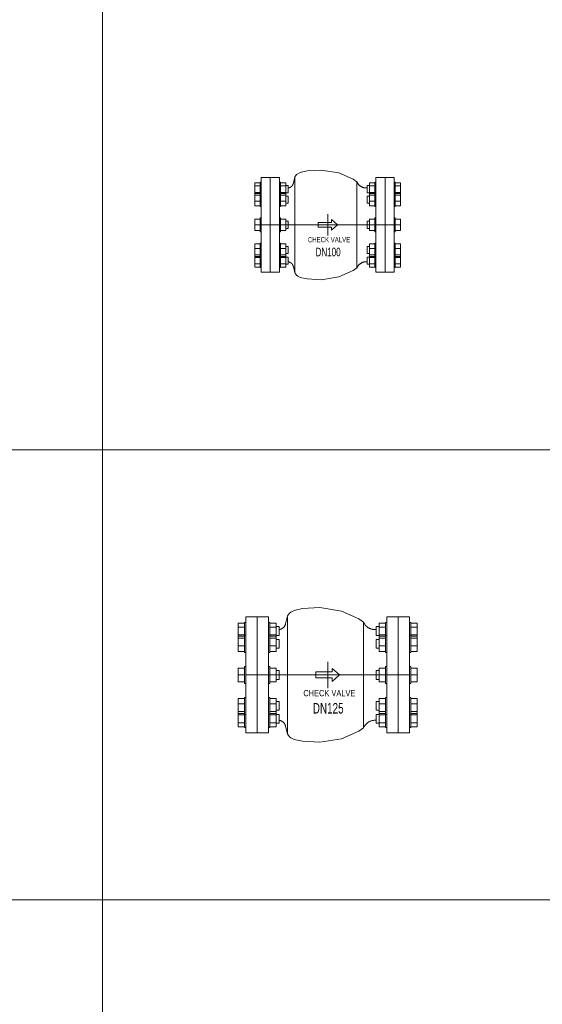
# Model space of a CAD drawing. Header units: millimetres. Extents: x 2339 to 23224, y 1509 to 18979.
# Tile 35 of 124: x 8009 to 9170, y 5977 to 8165. Entities that reach past the tile are written whole.
import ezdxf

# ---------------------------------------------------------------- set-up
doc = ezdxf.new("R2010")
doc.units = ezdxf.units.MM
doc.set_wipeout_variables(frame=1)
doc.layers.get('0').update_dxf_attribs({"lineweight": 0})
doc.styles.add('DISOCP', font='disocp.shx', dxfattribs={"width": 0.6})

# ---------------------------------------------------------------- blocks, each defined once
blk = doc.blocks.new('*U180')
blk.add_wipeout([(-94.2, -92.5), (-130.2, -92.5), (-130.2, -83.7), (-132.3, -83.7), (-132.3, -82.6), (-142.6, -82.6), (-142.6, 82.6), (-132.3, 82.6), (-132.3, 83.7), (-130.2, 83.7), (-130.2, 92.5), (-94.2, 92.5), (-94.2, 83.7), (-92.2, 83.7), (-92.2, 82.6), (-81.9, 82.6), (-81.9, 77), (-77.4, 77), (-77.5, 72.3), (-72.4, 74.1), (-68.1, 78.7), (-64.9, 90.9), (-63.3, 95.3), (-53.6, 102.8), (-40.3, 105.8), (-12.4, 107.3), (22.1, 101.9), (57.2, 84), (62.5, 77), (66.4, 74.4), (72.5, 72.4), (77.4, 72.4), (77.4, 76.8), (81.9, 77), (81.9, 82.6), (92.2, 82.6), (92.2, 83.7), (94.2, 83.7), (94.2, 92.5), (130.2, 92.5), (130.2, 83.7), (132.3, 83.7), (132.3, 82.6), (142.6, 82.6), (142.6, 37.3), (132.3, 37.3), (132.3, 35.8), (130.2, 35.8), (130.2, 13.7), (132.3, 13.7), (132.3, 10.9), (142.6, 10.9), (142.6, -10.9), (132.3, -10.9), (132.3, -13.3), (130.2, -13.7), (130.2, -35.8), (132.3, -35.8), (132.3, -37.3), (142.6, -37.3), (142.6, -82.6), (132.3, -82.6), (132.3, -83.7), (130.2, -83.7), (130.2, -92.5), (94.2, -92.5), (94.2, -83.7), (92.2, -83.7), (92.2, -82.6), (81.9, -82.6), (81.9, -77), (77.4, -76.8), (76.4, -72.2), (73.4, -72.3), (68.7, -73.4), (65.5, -74.9), (63.5, -76.2), (61.6, -77.7), (59.8, -79.8), (57.1, -84.2), (49.6, -89.6), (22.1, -101.9), (-12.4, -107.3), (-40.3, -105.8), (-53.6, -102.8), (-63.3, -95.3), (-64.2, -92.7), (-66, -86.2), (-67.3, -80.8), (-71, -75.1), (-77.4, -72.3), (-77.4, -76.8), (-81.9, -77), (-81.9, -82.6), (-92.2, -82.6), (-92.2, -83.7), (-94.2, -83.7)])
for p, q in [((-142.6, 82.6), (-142.6, 76.3)), ((-132.3, 82.6), (-142.6, 82.6)), ((-132.3, 83.7), (-130.2, 83.7)), ((-132.3, 83.7), (-132.3, 70)), ((-112.2, 92.5), (-130.2, 92.5)), ((-130.2, 0), (-130.2, 92.5)), ((-130.2, 92.5), (-112.2, 92.5)), ((-130.2, 92.5), (-130.2, 0)), ((-112.2, 92.5), (-112.2, 0)), ((-94.2, 92.5), (-112.2, 92.5)), ((-112.2, 0), (-112.2, 92.5)), ((-112.2, 0), (-112.2, 92.5)), ((-112.2, 92.5), (-94.2, 92.5)), ((-112.2, 92.5), (-112.2, 0)), ((-94.2, 92.5), (-94.2, 0)), ((-94.2, 0), (-94.2, 92.5)), ((-92.2, 83.7), (-94.2, 83.7)), ((-92.2, 83.7), (-92.2, 70)), ((-92.2, 82.6), (-81.9, 82.6)), ((-81.9, 82.6), (-81.9, 76.3)), ((-64.2, 94.1), (-67.1, 81.5)), ((-64.2, 0), (-64.2, 92.7)), ((57, 0), (57, 83.1)), ((81.9, 82.6), (81.9, 76.3)), ((92.2, 82.6), (81.9, 82.6)), ((92.2, 83.7), (94.2, 83.7)), ((92.2, 83.7), (92.2, 70)), ((112.2, 92.5), (94.2, 92.5)), ((94.2, 0), (94.2, 92.5)), ((130.2, 92.5), (112.2, 92.5)), ((112.2, 0), (112.2, 92.5)), ((112.2, 92.5), (112.2, 0)), ((130.2, 92.5), (130.2, 0)), ((132.3, 83.7), (130.2, 83.7)), ((132.3, 83.7), (132.3, 70)), ((132.3, 82.6), (142.6, 82.6)), ((142.6, 82.6), (142.6, 76.3)), ((-142.6, 76.3), (-142.6, 63.7)), ((-132.3, 76.3), (-142.6, 76.3)), ((-142.6, 63.7), (-142.6, 61.7)), ((-132.3, 63.7), (-142.6, 63.7)), ((-142.6, 61.7), (-142.6, 58.4)), ((-132.3, 61.7), (-142.6, 61.7)), ((-142.6, 58.4), (-142.6, 46.2)), ((-132.3, 58.4), (-142.6, 58.4)), ((-132.3, 70), (-132.3, 63.1)), ((-132.3, 63.2), (-130.2, 63.2)), ((-132.3, 63.2), (-132.3, 39.8)), ((-92.2, 63.2), (-94.2, 63.2)), ((-92.2, 76.3), (-81.9, 76.3)), ((-92.2, 70), (-92.2, 63.1)), ((-92.2, 63.7), (-81.9, 63.7)), ((-92.2, 63.2), (-92.2, 39.8)), ((-92.2, 61.7), (-81.9, 61.7)), ((-92.2, 58.4), (-81.9, 58.4)), ((-81.9, 77), (-77.4, 77)), ((-81.9, 77), (-77.4, 77)), ((-81.9, 76.3), (-81.9, 63.7)), ((-81.9, 63.7), (-81.9, 61.7)), ((-77.4, 63), (-81.9, 63)), ((-81.9, 61.7), (-81.9, 58.4)), ((-81.9, 58.4), (-81.9, 46.2)), ((-77.4, 63), (-77.4, 77)), ((-77.4, 70.9), (-77.4, 76.8)), ((77.4, 72.2), (75.4, 72.2)), ((81.9, 77), (77.4, 77)), ((81.9, 77), (77.4, 77)), ((77.4, 63), (77.4, 77)), ((77.4, 70.9), (77.4, 76.8)), ((77.4, 63), (81.9, 63)), ((81.9, 76.3), (81.9, 63.7)), ((92.2, 76.3), (81.9, 76.3)), ((81.9, 63.7), (81.9, 61.7)), ((92.2, 63.7), (81.9, 63.7)), ((81.9, 61.7), (81.9, 58.4)), ((92.2, 61.7), (81.9, 61.7)), ((81.9, 58.4), (81.9, 46.2)), ((92.2, 58.4), (81.9, 58.4)), ((92.2, 70), (92.2, 63.1)), ((92.2, 63.2), (94.2, 63.2)), ((92.2, 63.2), (92.2, 39.8)), ((132.3, 63.2), (130.2, 63.2)), ((132.3, 76.3), (142.6, 76.3)), ((132.3, 70), (132.3, 63.1)), ((132.3, 63.7), (142.6, 63.7)), ((132.3, 63.2), (132.3, 39.8)), ((132.3, 61.7), (142.6, 61.7)), ((132.3, 58.4), (142.6, 58.4)), ((142.6, 76.3), (142.6, 63.7)), ((142.6, 63.7), (142.6, 61.7)), ((142.6, 61.7), (142.6, 58.4)), ((142.6, 58.4), (142.6, 46.2)), ((-142.6, 46.2), (-142.6, 37.3)), ((-132.3, 46.2), (-142.6, 46.2)), ((-132.3, 39.8), (-132.3, 35.8)), ((-92.2, 46.2), (-81.9, 46.2)), ((-92.2, 39.8), (-92.2, 35.8)), ((-81.9, 56.5), (-77.4, 56.5)), ((-81.9, 56.5), (-77.4, 56.5)), ((-81.9, 46.2), (-81.9, 37.3)), ((-77.4, 42.5), (-81.9, 42.5)), ((-77.4, 42.5), (-77.4, 56.5)), ((-77.4, 45.2), (-77.4, 56.3)), ((81.9, 56.5), (77.4, 56.5)), ((81.9, 56.5), (77.4, 56.5)), ((77.4, 42.5), (77.4, 56.5)), ((77.4, 45.2), (77.4, 56.3)), ((77.4, 42.5), (81.9, 42.5)), ((81.9, 46.2), (81.9, 37.3)), ((92.2, 46.2), (81.9, 46.2)), ((92.2, 39.8), (92.2, 35.8)), ((132.3, 46.2), (142.6, 46.2)), ((132.3, 39.8), (132.3, 35.8)), ((142.6, 46.2), (142.6, 37.3)), ((-132.3, 37.3), (-142.6, 37.3)), ((-130.2, 35.8), (-132.3, 35.8)), ((-94.2, 35.8), (-92.2, 35.8)), ((-92.2, 37.3), (-81.9, 37.3)), ((0, 21.1), (0, -21.1)), ((92.2, 37.3), (81.9, 37.3)), ((94.2, 35.8), (92.2, 35.8)), ((130.2, 35.8), (132.3, 35.8)), ((132.3, 37.3), (142.6, 37.3)), ((-142.6, 10.9), (-142.6, 0)), ((-132.3, 10.9), (-142.6, 10.9)), ((-132.3, 13.7), (-130.2, 13.7)), ((-132.3, 13.4), (-132.3, 13.7)), ((-132.3, 13.7), (-132.3, 13.4)), ((-132.3, 13.3), (-132.3, -13.7)), ((-130.2, -92.5), (-130.2, 0)), ((130.2, 0), (-130.2, 0)), ((-130.2, 0), (-130.2, -92.5)), ((-112.2, 0), (-112.2, -92.5)), ((-112.2, -92.5), (-112.2, 0)), ((-112.2, -92.5), (-112.2, 0)), ((-112.2, 0), (-112.2, -92.5)), ((-92.2, 13.7), (-94.2, 13.7)), ((-94.2, 0), (-94.2, -92.5)), ((-94.2, -92.5), (-94.2, 0)), ((-92.2, 13.4), (-92.2, 13.7)), ((-92.2, 13.7), (-92.2, 13.4)), ((-92.2, 13.3), (-92.2, -13.7)), ((-92.2, 10.9), (-81.9, 10.9)), ((-81.9, 10.9), (-81.9, 0)), ((-81.9, 7), (-77.4, 7)), ((-77.4, -7), (-77.4, 7)), ((81.9, 7), (77.4, 7)), ((77.4, -7), (77.4, 7)), ((81.9, 10.9), (81.9, 0)), ((92.2, 10.9), (81.9, 10.9)), ((92.2, 13.7), (94.2, 13.7)), ((92.2, 13.4), (92.2, 13.7)), ((92.2, 13.7), (92.2, 13.4)), ((92.2, 13.3), (92.2, -13.7)), ((94.2, -92.5), (94.2, 0)), ((112.2, -92.5), (112.2, 0)), ((112.2, 0), (112.2, -92.5)), ((132.3, 13.7), (130.2, 13.7)), ((130.2, 0), (130.2, -92.5)), ((132.3, 13.4), (132.3, 13.7)), ((132.3, 13.7), (132.3, 13.4)), ((132.3, 13.3), (132.3, -13.7)), ((132.3, 10.9), (142.6, 10.9)), ((142.6, 10.9), (142.6, 0)), ((-142.6, 0), (-142.6, -10.9)), ((-132.3, 0), (-142.6, 0)), ((-132.3, -10.9), (-142.6, -10.9)), ((-132.3, -13.7), (-132.3, -13.3)), ((-130.2, -13.7), (-132.3, -13.7)), ((-94.2, -13.7), (-92.2, -13.7)), ((-92.2, 0), (-81.9, 0)), ((-92.2, -10.9), (-81.9, -10.9)), ((-92.2, -13.7), (-92.2, -13.3)), ((-81.9, 0), (-81.9, -10.9)), ((-77.4, -7), (-81.9, -7)), ((-64.2, -92.7), (-64.2, 0)), ((57, -83.1), (57, 0)), ((77.4, -7), (81.9, -7)), ((81.9, 0), (81.9, -10.9)), ((92.2, 0), (81.9, 0)), ((92.2, -10.9), (81.9, -10.9)), ((92.2, -13.7), (92.2, -13.3)), ((94.2, -13.7), (92.2, -13.7)), ((130.2, -13.7), (132.3, -13.7)), ((132.3, 0), (142.6, 0)), ((132.3, -10.9), (142.6, -10.9)), ((132.3, -13.7), (132.3, -13.3)), ((142.6, 0), (142.6, -10.9)), ((-142.6, -37.3), (-142.6, -46.2)), ((-142.6, -37.3), (-132.3, -37.3)), ((-132.3, -35.8), (-130.2, -35.8)), ((-132.3, -35.8), (-132.3, -39.8)), ((-92.2, -35.8), (-94.2, -35.8)), ((-92.2, -35.8), (-92.2, -39.8)), ((-81.9, -37.3), (-92.2, -37.3)), ((-81.9, -37.3), (-81.9, -46.2)), ((81.9, -37.3), (81.9, -46.2)), ((81.9, -37.3), (92.2, -37.3)), ((92.2, -35.8), (94.2, -35.8)), ((92.2, -35.8), (92.2, -39.8)), ((132.3, -35.8), (130.2, -35.8)), ((132.3, -35.8), (132.3, -39.8)), ((142.6, -37.3), (132.3, -37.3)), ((142.6, -37.3), (142.6, -46.2)), ((-142.6, -46.2), (-142.6, -58.4)), ((-132.3, -46.2), (-142.6, -46.2)), ((-132.3, -39.8), (-132.3, -62.8)), ((-92.2, -39.8), (-92.2, -63.2)), ((-92.2, -46.2), (-81.9, -46.2)), ((-81.9, -42.2), (-77.4, -42.2)), ((-81.9, -46.2), (-81.9, -58.4)), ((-77.4, -56.3), (-81.9, -56.3)), ((-77.4, -56.3), (-77.4, -42.2)), ((-77.4, -56.3), (-77.4, -45.2)), ((81.9, -42.2), (77.4, -42.2)), ((77.4, -56.3), (77.4, -42.2)), ((77.4, -56.3), (77.4, -45.2)), ((77.4, -56.3), (81.9, -56.3)), ((81.9, -46.2), (81.9, -58.4)), ((92.2, -46.2), (81.9, -46.2)), ((92.2, -39.8), (92.2, -63.2)), ((132.3, -39.8), (132.3, -63.2)), ((132.3, -46.2), (142.6, -46.2)), ((142.6, -46.2), (142.6, -58.4)), ((-142.6, -58.4), (-142.6, -61.7)), ((-132.3, -58.4), (-142.6, -58.4)), ((-132.3, -61.7), (-142.6, -61.7)), ((-142.6, -61.7), (-142.6, -63.7)), ((-142.6, -63.7), (-142.6, -76.3)), ((-142.6, -63.7), (-132.3, -63.7)), ((-142.6, -76.3), (-142.6, -82.6)), ((-132.3, -76.3), (-142.6, -76.3)), ((-132.3, -63.1), (-132.3, -70)), ((-130.2, -63.2), (-132.3, -63.2)), ((-132.3, -70), (-132.3, -83.7)), ((-94.2, -63.2), (-92.2, -63.2)), ((-92.2, -58.4), (-81.9, -58.4)), ((-92.2, -61.7), (-81.9, -61.7)), ((-92.2, -63.1), (-92.2, -70)), ((-81.9, -63.7), (-92.2, -63.7)), ((-92.2, -70), (-92.2, -83.7)), ((-92.2, -76.3), (-81.9, -76.3)), ((-81.9, -58.4), (-81.9, -61.7)), ((-81.9, -61.7), (-81.9, -63.7)), ((-81.9, -63), (-77.4, -63)), ((-81.9, -63.7), (-81.9, -76.3)), ((-81.9, -76.3), (-81.9, -82.6)), ((-77.4, -77), (-81.9, -77)), ((-77.4, -77), (-81.9, -77)), ((-77.4, -77), (-77.4, -63)), ((-77.4, -76.8), (-77.4, -70.9)), ((75.4, -72.2), (77.4, -72.2)), ((81.9, -63), (77.4, -63)), ((77.4, -77), (77.4, -63)), ((77.4, -76.8), (77.4, -70.9)), ((77.4, -77), (81.9, -77)), ((77.4, -77), (81.9, -77)), ((81.9, -58.4), (81.9, -61.7)), ((92.2, -58.4), (81.9, -58.4)), ((92.2, -61.7), (81.9, -61.7)), ((81.9, -61.7), (81.9, -63.7)), ((81.9, -63.7), (81.9, -76.3)), ((81.9, -63.7), (92.2, -63.7)), ((81.9, -76.3), (81.9, -82.6)), ((92.2, -76.3), (81.9, -76.3)), ((92.2, -63.1), (92.2, -70)), ((94.2, -63.2), (92.2, -63.2)), ((92.2, -70), (92.2, -83.7)), ((130.2, -63.2), (132.3, -63.2)), ((132.3, -58.4), (142.6, -58.4)), ((132.3, -61.7), (142.6, -61.7)), ((132.3, -63.1), (132.3, -70)), ((142.6, -63.7), (132.3, -63.7)), ((132.3, -70), (132.3, -83.7)), ((132.3, -76.3), (142.6, -76.3)), ((142.6, -58.4), (142.6, -61.7)), ((142.6, -61.7), (142.6, -63.7)), ((142.6, -63.7), (142.6, -76.3)), ((142.6, -76.3), (142.6, -82.6)), ((-132.3, -82.6), (-142.6, -82.6)), ((-130.2, -83.7), (-132.3, -83.7)), ((-130.2, -92.5), (-112.2, -92.5)), ((-112.2, -92.5), (-130.2, -92.5)), ((-112.2, -92.5), (-94.2, -92.5)), ((-94.2, -92.5), (-112.2, -92.5)), ((-94.2, -83.7), (-92.2, -83.7)), ((-92.2, -82.6), (-81.9, -82.6)), ((-67.1, -81.5), (-64.2, -94.1)), ((92.2, -82.6), (81.9, -82.6)), ((94.2, -83.7), (92.2, -83.7)), ((94.2, -92.5), (112.2, -92.5)), ((112.2, -92.5), (130.2, -92.5)), ((130.2, -83.7), (132.3, -83.7)), ((132.3, -82.6), (142.6, -82.6))]:
    blk.add_line(p, q)
at = {"flags": 128}
for points in [[(-64.2, 94.1), (-62.5, 96.5), (-60.7, 98.5), (-58.6, 100.2), (-53.6, 102.8), (-40.3, 105.8), (-12.4, 107.3), (22.1, 101.9), (49.6, 89.6), (57, 84.3)], [(-77.7, 72.3), (-77.3, 72.3), (-76.8, 72.4), (-76.3, 72.5), (-75.9, 72.6), (-75.4, 72.7), (-74.9, 72.8), (-74.5, 73), (-74, 73.2), (-73.6, 73.4), (-73.2, 73.6), (-72.8, 73.8), (-72.4, 74.1), (-72, 74.3), (-71.6, 74.6), (-71.2, 74.9), (-70.8, 75.2), (-70.5, 75.5), (-70.1, 75.8), (-69.8, 76.2), (-69.5, 76.6), (-69.2, 76.9), (-68.9, 77.3), (-68.7, 77.7), (-68.4, 78.1), (-68.2, 78.5), (-68, 79), (-67.8, 79.4), (-67.6, 79.8), (-67.4, 80.3), (-67.3, 80.7), (-67.1, 81.2), (-67.1, 81.5)], [(57, 84.3), (57.4, 83.6), (57.7, 82.9), (58.1, 82.2), (58.5, 81.5), (59, 80.8), (59.4, 80.2), (59.9, 79.6), (60.5, 79), (61, 78.4), (61.6, 77.8), (62.1, 77.3), (62.8, 76.7), (63.4, 76.3), (64, 75.8), (64.7, 75.3), (65.4, 74.9), (66.1, 74.5), (66.8, 74.2), (67.5, 73.9), (68.3, 73.6), (69, 73.3), (69.8, 73), (70.6, 72.8), (71.3, 72.7), (72.1, 72.5), (72.9, 72.4), (73.7, 72.3), (74.5, 72.3), (75.3, 72.2), (75.4, 72.2)], [(-67.1, -81.5), (-67.2, -81), (-67.3, -80.5), (-67.5, -80.1), (-67.7, -79.6), (-67.8, -79.2), (-68.1, -78.8), (-68.3, -78.4), (-68.5, -77.9), (-68.8, -77.5), (-69, -77.2), (-69.3, -76.8), (-69.6, -76.4), (-69.9, -76.1), (-70.3, -75.7), (-70.6, -75.4), (-71, -75.1), (-71.3, -74.8), (-71.7, -74.5), (-72.1, -74.2), (-72.5, -74), (-72.9, -73.7), (-73.4, -73.5), (-73.8, -73.3), (-74.2, -73.1), (-74.7, -72.9), (-75.1, -72.8), (-75.6, -72.6), (-76, -72.5), (-76.5, -72.4), (-77, -72.4), (-77.4, -72.3)], [(75.4, -72.2), (74.6, -72.2), (73.8, -72.3), (73, -72.4), (72.2, -72.5), (71.4, -72.6), (70.7, -72.8), (69.9, -73), (69.1, -73.2), (68.4, -73.5), (67.6, -73.8), (66.9, -74.1), (66.2, -74.5), (65.5, -74.9), (64.8, -75.3), (64.1, -75.7), (63.5, -76.2), (62.8, -76.7), (62.2, -77.2), (61.6, -77.7), (61.1, -78.3), (60.5, -78.9), (60, -79.5), (59.5, -80.1), (59, -80.8), (58.6, -81.4), (58.2, -82.1), (57.8, -82.8), (57.4, -83.5), (57.1, -84.2), (57, -84.3)], [(-64.2, -94.1), (-62.5, -96.5), (-60.7, -98.5), (-58.6, -100.2), (-53.6, -102.8), (-40.3, -105.8), (-12.4, -107.3), (22.1, -101.9), (49.6, -89.6), (57, -84.3)]]:
    blk.add_lwpolyline(points, dxfattribs=at)
blk.add_lwpolyline([(-18.6, -4.7), (-18.6, 4.7), (7.4, 4.7), (7.4, 10.4), (19, 0), (7.4, -10.4), (7.4, -4.7), (-18.6, -4.7)])
at = {"style": 'DISOCP', "width": 0.7}
for s, height, p in [('CHECK VALVE', 10.106, (-38.7, -34)), ('DN100', 16.84, (-23.7, -61.5))]:
    blk.add_text(s, height=height, dxfattribs=at).set_placement(p)
blk = doc.blocks.new('*U181')
blk.add_wipeout([(-94.2, -92.5), (-130.2, -92.5), (-130.2, -83.7), (-132.3, -83.7), (-132.3, -82.6), (-142.6, -82.6), (-142.6, 82.6), (-132.3, 82.6), (-132.3, 83.7), (-130.2, 83.7), (-130.2, 92.5), (-94.2, 92.5), (-94.2, 83.7), (-92.2, 83.7), (-92.2, 82.6), (-81.9, 82.6), (-81.9, 77), (-77.4, 77), (-77.5, 72.3), (-72.4, 74.1), (-68.1, 78.7), (-64.9, 90.9), (-63.3, 95.3), (-53.6, 102.8), (-40.3, 105.8), (-12.4, 107.3), (22.1, 101.9), (57.2, 84), (62.5, 77), (66.4, 74.4), (72.5, 72.4), (77.4, 72.4), (77.4, 76.8), (81.9, 77), (81.9, 82.6), (92.2, 82.6), (92.2, 83.7), (94.2, 83.7), (94.2, 92.5), (130.2, 92.5), (130.2, 83.7), (132.3, 83.7), (132.3, 82.6), (142.6, 82.6), (142.6, 37.3), (132.3, 37.3), (132.3, 35.8), (130.2, 35.8), (130.2, 13.7), (132.3, 13.7), (132.3, 10.9), (142.6, 10.9), (142.6, -10.9), (132.3, -10.9), (132.3, -13.3), (130.2, -13.7), (130.2, -35.8), (132.3, -35.8), (132.3, -37.3), (142.6, -37.3), (142.6, -82.6), (132.3, -82.6), (132.3, -83.7), (130.2, -83.7), (130.2, -92.5), (94.2, -92.5), (94.2, -83.7), (92.2, -83.7), (92.2, -82.6), (81.9, -82.6), (81.9, -77), (77.4, -76.8), (76.4, -72.2), (73.4, -72.3), (68.7, -73.4), (65.5, -74.9), (63.5, -76.2), (61.6, -77.7), (59.8, -79.8), (57.1, -84.2), (49.6, -89.6), (22.1, -101.9), (-12.4, -107.3), (-40.3, -105.8), (-53.6, -102.8), (-63.3, -95.3), (-64.2, -92.7), (-66, -86.2), (-67.3, -80.8), (-71, -75.1), (-77.4, -72.3), (-77.4, -76.8), (-81.9, -77), (-81.9, -82.6), (-92.2, -82.6), (-92.2, -83.7), (-94.2, -83.7)])
for p, q in [((-142.6, 82.6), (-142.6, 76.3)), ((-132.3, 82.6), (-142.6, 82.6)), ((-132.3, 83.7), (-130.2, 83.7)), ((-132.3, 83.7), (-132.3, 70)), ((-112.2, 92.5), (-130.2, 92.5)), ((-130.2, 0), (-130.2, 92.5)), ((-130.2, 92.5), (-112.2, 92.5)), ((-130.2, 92.5), (-130.2, 0)), ((-112.2, 92.5), (-112.2, 0)), ((-94.2, 92.5), (-112.2, 92.5)), ((-112.2, 0), (-112.2, 92.5)), ((-112.2, 0), (-112.2, 92.5)), ((-112.2, 92.5), (-94.2, 92.5)), ((-112.2, 92.5), (-112.2, 0)), ((-94.2, 92.5), (-94.2, 0)), ((-94.2, 0), (-94.2, 92.5)), ((-92.2, 83.7), (-94.2, 83.7)), ((-92.2, 83.7), (-92.2, 70)), ((-92.2, 82.6), (-81.9, 82.6)), ((-81.9, 82.6), (-81.9, 76.3)), ((-64.2, 94.1), (-67.1, 81.5)), ((-64.2, 0), (-64.2, 92.7)), ((57, 0), (57, 83.1)), ((81.9, 82.6), (81.9, 76.3)), ((92.2, 82.6), (81.9, 82.6)), ((92.2, 83.7), (94.2, 83.7)), ((92.2, 83.7), (92.2, 70)), ((112.2, 92.5), (94.2, 92.5)), ((94.2, 0), (94.2, 92.5)), ((130.2, 92.5), (112.2, 92.5)), ((112.2, 0), (112.2, 92.5)), ((112.2, 92.5), (112.2, 0)), ((130.2, 92.5), (130.2, 0)), ((132.3, 83.7), (130.2, 83.7)), ((132.3, 83.7), (132.3, 70)), ((132.3, 82.6), (142.6, 82.6)), ((142.6, 82.6), (142.6, 76.3)), ((-142.6, 76.3), (-142.6, 63.7)), ((-132.3, 76.3), (-142.6, 76.3)), ((-142.6, 63.7), (-142.6, 61.7)), ((-132.3, 63.7), (-142.6, 63.7)), ((-132.3, 70), (-132.3, 63.1)), ((-132.3, 63.2), (-130.2, 63.2)), ((-132.3, 63.2), (-132.3, 39.8)), ((-92.2, 63.2), (-94.2, 63.2)), ((-92.2, 76.3), (-81.9, 76.3)), ((-92.2, 70), (-92.2, 63.1)), ((-92.2, 63.7), (-81.9, 63.7)), ((-92.2, 63.2), (-92.2, 39.8)), ((-81.9, 77), (-77.4, 77)), ((-81.9, 77), (-77.4, 77)), ((-81.9, 76.3), (-81.9, 63.7)), ((-81.9, 63.7), (-81.9, 61.7)), ((-77.4, 63), (-81.9, 63)), ((-77.4, 63), (-77.4, 77)), ((-77.4, 70.9), (-77.4, 76.8)), ((77.4, 72.2), (75.4, 72.2)), ((81.9, 77), (77.4, 77)), ((81.9, 77), (77.4, 77)), ((77.4, 63), (77.4, 77)), ((77.4, 70.9), (77.4, 76.8)), ((77.4, 63), (81.9, 63)), ((81.9, 76.3), (81.9, 63.7)), ((92.2, 76.3), (81.9, 76.3)), ((81.9, 63.7), (81.9, 61.7)), ((92.2, 63.7), (81.9, 63.7)), ((92.2, 70), (92.2, 63.1)), ((92.2, 63.2), (94.2, 63.2)), ((92.2, 63.2), (92.2, 39.8)), ((132.3, 63.2), (130.2, 63.2)), ((132.3, 76.3), (142.6, 76.3)), ((132.3, 70), (132.3, 63.1)), ((132.3, 63.7), (142.6, 63.7)), ((132.3, 63.2), (132.3, 39.8)), ((142.6, 76.3), (142.6, 63.7)), ((142.6, 63.7), (142.6, 61.7)), ((-142.6, 61.7), (-142.6, 58.4)), ((-132.3, 61.7), (-142.6, 61.7)), ((-142.6, 58.4), (-142.6, 46.2)), ((-132.3, 58.4), (-142.6, 58.4)), ((-92.2, 61.7), (-81.9, 61.7)), ((-92.2, 58.4), (-81.9, 58.4)), ((-81.9, 61.7), (-81.9, 58.4)), ((-81.9, 58.4), (-81.9, 46.2)), ((-81.9, 56.5), (-77.4, 56.5)), ((-81.9, 56.5), (-77.4, 56.5)), ((-77.4, 42.5), (-77.4, 56.5)), ((-77.4, 45.2), (-77.4, 56.3)), ((81.9, 56.5), (77.4, 56.5)), ((81.9, 56.5), (77.4, 56.5)), ((77.4, 42.5), (77.4, 56.5)), ((77.4, 45.2), (77.4, 56.3)), ((81.9, 61.7), (81.9, 58.4)), ((92.2, 61.7), (81.9, 61.7)), ((81.9, 58.4), (81.9, 46.2)), ((92.2, 58.4), (81.9, 58.4)), ((132.3, 61.7), (142.6, 61.7)), ((132.3, 58.4), (142.6, 58.4)), ((142.6, 61.7), (142.6, 58.4)), ((142.6, 58.4), (142.6, 46.2)), ((-142.6, 46.2), (-142.6, 37.3)), ((-132.3, 46.2), (-142.6, 46.2)), ((-132.3, 37.3), (-142.6, 37.3)), ((-132.3, 39.8), (-132.3, 35.8)), ((-130.2, 35.8), (-132.3, 35.8)), ((-94.2, 35.8), (-92.2, 35.8)), ((-92.2, 46.2), (-81.9, 46.2)), ((-92.2, 39.8), (-92.2, 35.8)), ((-92.2, 37.3), (-81.9, 37.3)), ((-81.9, 46.2), (-81.9, 37.3)), ((-77.4, 42.5), (-81.9, 42.5)), ((77.4, 42.5), (81.9, 42.5)), ((81.9, 46.2), (81.9, 37.3)), ((92.2, 46.2), (81.9, 46.2)), ((92.2, 37.3), (81.9, 37.3)), ((92.2, 39.8), (92.2, 35.8)), ((94.2, 35.8), (92.2, 35.8)), ((130.2, 35.8), (132.3, 35.8)), ((132.3, 46.2), (142.6, 46.2)), ((132.3, 39.8), (132.3, 35.8)), ((132.3, 37.3), (142.6, 37.3)), ((142.6, 46.2), (142.6, 37.3)), ((0, 21.1), (0, -21.1)), ((-142.6, 10.9), (-142.6, 0)), ((-132.3, 10.9), (-142.6, 10.9)), ((-132.3, 13.7), (-130.2, 13.7)), ((-132.3, 13.4), (-132.3, 13.7)), ((-132.3, 13.7), (-132.3, 13.4)), ((-132.3, 13.3), (-132.3, -13.7)), ((-130.2, -92.5), (-130.2, 0)), ((130.2, 0), (-130.2, 0)), ((-130.2, 0), (-130.2, -92.5)), ((-112.2, 0), (-112.2, -92.5)), ((-112.2, -92.5), (-112.2, 0)), ((-112.2, -92.5), (-112.2, 0)), ((-112.2, 0), (-112.2, -92.5)), ((-92.2, 13.7), (-94.2, 13.7)), ((-94.2, 0), (-94.2, -92.5)), ((-94.2, -92.5), (-94.2, 0)), ((-92.2, 13.4), (-92.2, 13.7)), ((-92.2, 13.7), (-92.2, 13.4)), ((-92.2, 13.3), (-92.2, -13.7)), ((-92.2, 10.9), (-81.9, 10.9)), ((-81.9, 10.9), (-81.9, 0)), ((-81.9, 7), (-77.4, 7)), ((-77.4, -7), (-77.4, 7)), ((81.9, 7), (77.4, 7)), ((77.4, -7), (77.4, 7)), ((81.9, 10.9), (81.9, 0)), ((92.2, 10.9), (81.9, 10.9)), ((92.2, 13.7), (94.2, 13.7)), ((92.2, 13.4), (92.2, 13.7)), ((92.2, 13.7), (92.2, 13.4)), ((92.2, 13.3), (92.2, -13.7)), ((94.2, -92.5), (94.2, 0)), ((112.2, -92.5), (112.2, 0)), ((112.2, 0), (112.2, -92.5)), ((132.3, 13.7), (130.2, 13.7)), ((130.2, 0), (130.2, -92.5)), ((132.3, 13.4), (132.3, 13.7)), ((132.3, 13.7), (132.3, 13.4)), ((132.3, 13.3), (132.3, -13.7)), ((132.3, 10.9), (142.6, 10.9)), ((142.6, 10.9), (142.6, 0)), ((-142.6, 0), (-142.6, -10.9)), ((-132.3, 0), (-142.6, 0)), ((-132.3, -10.9), (-142.6, -10.9)), ((-132.3, -13.7), (-132.3, -13.3)), ((-130.2, -13.7), (-132.3, -13.7)), ((-94.2, -13.7), (-92.2, -13.7)), ((-92.2, 0), (-81.9, 0)), ((-92.2, -10.9), (-81.9, -10.9)), ((-92.2, -13.7), (-92.2, -13.3)), ((-81.9, 0), (-81.9, -10.9)), ((-77.4, -7), (-81.9, -7)), ((-64.2, -92.7), (-64.2, 0)), ((57, -83.1), (57, 0)), ((77.4, -7), (81.9, -7)), ((81.9, 0), (81.9, -10.9)), ((92.2, 0), (81.9, 0)), ((92.2, -10.9), (81.9, -10.9)), ((92.2, -13.7), (92.2, -13.3)), ((94.2, -13.7), (92.2, -13.7)), ((130.2, -13.7), (132.3, -13.7)), ((132.3, 0), (142.6, 0)), ((132.3, -10.9), (142.6, -10.9)), ((132.3, -13.7), (132.3, -13.3)), ((142.6, 0), (142.6, -10.9)), ((-142.6, -37.3), (-142.6, -46.2)), ((-142.6, -37.3), (-132.3, -37.3)), ((-142.6, -46.2), (-142.6, -58.4)), ((-132.3, -46.2), (-142.6, -46.2)), ((-132.3, -35.8), (-130.2, -35.8)), ((-132.3, -35.8), (-132.3, -39.8)), ((-132.3, -39.8), (-132.3, -62.8)), ((-92.2, -35.8), (-94.2, -35.8)), ((-92.2, -35.8), (-92.2, -39.8)), ((-81.9, -37.3), (-92.2, -37.3)), ((-92.2, -39.8), (-92.2, -63.2)), ((-92.2, -46.2), (-81.9, -46.2)), ((-81.9, -37.3), (-81.9, -46.2)), ((-81.9, -42.2), (-77.4, -42.2)), ((-81.9, -46.2), (-81.9, -58.4)), ((-77.4, -56.3), (-77.4, -42.2)), ((-77.4, -56.3), (-77.4, -45.2)), ((81.9, -42.2), (77.4, -42.2)), ((77.4, -56.3), (77.4, -42.2)), ((77.4, -56.3), (77.4, -45.2)), ((81.9, -37.3), (81.9, -46.2)), ((81.9, -37.3), (92.2, -37.3)), ((81.9, -46.2), (81.9, -58.4)), ((92.2, -46.2), (81.9, -46.2)), ((92.2, -35.8), (94.2, -35.8)), ((92.2, -35.8), (92.2, -39.8)), ((92.2, -39.8), (92.2, -63.2)), ((132.3, -35.8), (130.2, -35.8)), ((132.3, -35.8), (132.3, -39.8)), ((142.6, -37.3), (132.3, -37.3)), ((132.3, -39.8), (132.3, -63.2)), ((132.3, -46.2), (142.6, -46.2)), ((142.6, -37.3), (142.6, -46.2)), ((142.6, -46.2), (142.6, -58.4)), ((-142.6, -58.4), (-142.6, -61.7)), ((-132.3, -58.4), (-142.6, -58.4)), ((-132.3, -61.7), (-142.6, -61.7)), ((-142.6, -61.7), (-142.6, -63.7)), ((-92.2, -58.4), (-81.9, -58.4)), ((-92.2, -61.7), (-81.9, -61.7)), ((-77.4, -56.3), (-81.9, -56.3)), ((-81.9, -58.4), (-81.9, -61.7)), ((-81.9, -61.7), (-81.9, -63.7)), ((77.4, -56.3), (81.9, -56.3)), ((81.9, -58.4), (81.9, -61.7)), ((92.2, -58.4), (81.9, -58.4)), ((92.2, -61.7), (81.9, -61.7)), ((81.9, -61.7), (81.9, -63.7)), ((132.3, -58.4), (142.6, -58.4)), ((132.3, -61.7), (142.6, -61.7)), ((142.6, -58.4), (142.6, -61.7)), ((142.6, -61.7), (142.6, -63.7)), ((-142.6, -63.7), (-142.6, -76.3)), ((-142.6, -63.7), (-132.3, -63.7)), ((-142.6, -76.3), (-142.6, -82.6)), ((-132.3, -76.3), (-142.6, -76.3)), ((-132.3, -63.1), (-132.3, -70)), ((-130.2, -63.2), (-132.3, -63.2)), ((-132.3, -70), (-132.3, -83.7)), ((-94.2, -63.2), (-92.2, -63.2)), ((-92.2, -63.1), (-92.2, -70)), ((-81.9, -63.7), (-92.2, -63.7)), ((-92.2, -70), (-92.2, -83.7)), ((-92.2, -76.3), (-81.9, -76.3)), ((-81.9, -63), (-77.4, -63)), ((-81.9, -63.7), (-81.9, -76.3)), ((-81.9, -76.3), (-81.9, -82.6)), ((-77.4, -77), (-81.9, -77)), ((-77.4, -77), (-81.9, -77)), ((-77.4, -77), (-77.4, -63)), ((-77.4, -76.8), (-77.4, -70.9)), ((75.4, -72.2), (77.4, -72.2)), ((81.9, -63), (77.4, -63)), ((77.4, -77), (77.4, -63)), ((77.4, -76.8), (77.4, -70.9)), ((77.4, -77), (81.9, -77)), ((77.4, -77), (81.9, -77)), ((81.9, -63.7), (81.9, -76.3)), ((81.9, -63.7), (92.2, -63.7)), ((81.9, -76.3), (81.9, -82.6)), ((92.2, -76.3), (81.9, -76.3)), ((92.2, -63.1), (92.2, -70)), ((94.2, -63.2), (92.2, -63.2)), ((92.2, -70), (92.2, -83.7)), ((130.2, -63.2), (132.3, -63.2)), ((132.3, -63.1), (132.3, -70)), ((142.6, -63.7), (132.3, -63.7)), ((132.3, -70), (132.3, -83.7)), ((132.3, -76.3), (142.6, -76.3)), ((142.6, -63.7), (142.6, -76.3)), ((142.6, -76.3), (142.6, -82.6)), ((-132.3, -82.6), (-142.6, -82.6)), ((-130.2, -83.7), (-132.3, -83.7)), ((-130.2, -92.5), (-112.2, -92.5)), ((-112.2, -92.5), (-130.2, -92.5)), ((-112.2, -92.5), (-94.2, -92.5)), ((-94.2, -92.5), (-112.2, -92.5)), ((-94.2, -83.7), (-92.2, -83.7)), ((-92.2, -82.6), (-81.9, -82.6)), ((-67.1, -81.5), (-64.2, -94.1)), ((92.2, -82.6), (81.9, -82.6)), ((94.2, -83.7), (92.2, -83.7)), ((94.2, -92.5), (112.2, -92.5)), ((112.2, -92.5), (130.2, -92.5)), ((130.2, -83.7), (132.3, -83.7)), ((132.3, -82.6), (142.6, -82.6))]:
    blk.add_line(p, q)
at = {"flags": 128}
for points in [[(-64.2, 94.1), (-62.5, 96.5), (-60.7, 98.5), (-58.6, 100.2), (-53.6, 102.8), (-40.3, 105.8), (-12.4, 107.3), (22.1, 101.9), (49.6, 89.6), (57, 84.3)], [(-77.7, 72.3), (-77.3, 72.3), (-76.8, 72.4), (-76.3, 72.5), (-75.9, 72.6), (-75.4, 72.7), (-74.9, 72.8), (-74.5, 73), (-74, 73.2), (-73.6, 73.4), (-73.2, 73.6), (-72.8, 73.8), (-72.4, 74.1), (-72, 74.3), (-71.6, 74.6), (-71.2, 74.9), (-70.8, 75.2), (-70.5, 75.5), (-70.1, 75.8), (-69.8, 76.2), (-69.5, 76.6), (-69.2, 76.9), (-68.9, 77.3), (-68.7, 77.7), (-68.4, 78.1), (-68.2, 78.5), (-68, 79), (-67.8, 79.4), (-67.6, 79.8), (-67.4, 80.3), (-67.3, 80.7), (-67.1, 81.2), (-67.1, 81.5)], [(57, 84.3), (57.4, 83.6), (57.7, 82.9), (58.1, 82.2), (58.5, 81.5), (59, 80.8), (59.4, 80.2), (59.9, 79.6), (60.5, 79), (61, 78.4), (61.6, 77.8), (62.1, 77.3), (62.8, 76.7), (63.4, 76.3), (64, 75.8), (64.7, 75.3), (65.4, 74.9), (66.1, 74.5), (66.8, 74.2), (67.5, 73.9), (68.3, 73.6), (69, 73.3), (69.8, 73), (70.6, 72.8), (71.3, 72.7), (72.1, 72.5), (72.9, 72.4), (73.7, 72.3), (74.5, 72.3), (75.3, 72.2), (75.4, 72.2)], [(-67.1, -81.5), (-67.2, -81), (-67.3, -80.5), (-67.5, -80.1), (-67.7, -79.6), (-67.8, -79.2), (-68.1, -78.8), (-68.3, -78.4), (-68.5, -77.9), (-68.8, -77.5), (-69, -77.2), (-69.3, -76.8), (-69.6, -76.4), (-69.9, -76.1), (-70.3, -75.7), (-70.6, -75.4), (-71, -75.1), (-71.3, -74.8), (-71.7, -74.5), (-72.1, -74.2), (-72.5, -74), (-72.9, -73.7), (-73.4, -73.5), (-73.8, -73.3), (-74.2, -73.1), (-74.7, -72.9), (-75.1, -72.8), (-75.6, -72.6), (-76, -72.5), (-76.5, -72.4), (-77, -72.4), (-77.4, -72.3)], [(75.4, -72.2), (74.6, -72.2), (73.8, -72.3), (73, -72.4), (72.2, -72.5), (71.4, -72.6), (70.7, -72.8), (69.9, -73), (69.1, -73.2), (68.4, -73.5), (67.6, -73.8), (66.9, -74.1), (66.2, -74.5), (65.5, -74.9), (64.8, -75.3), (64.1, -75.7), (63.5, -76.2), (62.8, -76.7), (62.2, -77.2), (61.6, -77.7), (61.1, -78.3), (60.5, -78.9), (60, -79.5), (59.5, -80.1), (59, -80.8), (58.6, -81.4), (58.2, -82.1), (57.8, -82.8), (57.4, -83.5), (57.1, -84.2), (57, -84.3)], [(-64.2, -94.1), (-62.5, -96.5), (-60.7, -98.5), (-58.6, -100.2), (-53.6, -102.8), (-40.3, -105.8), (-12.4, -107.3), (22.1, -101.9), (49.6, -89.6), (57, -84.3)]]:
    blk.add_lwpolyline(points, dxfattribs=at)
blk.add_lwpolyline([(-18.6, -4.7), (-18.6, 4.7), (7.4, 4.7), (7.4, 10.4), (19, 0), (7.4, -10.4), (7.4, -4.7), (-18.6, -4.7)])
at = {"style": 'DISOCP', "width": 0.7}
for s, height, p in [('CHECK VALVE', 10.106, (-38.7, -34)), ('DN125', 16.84, (-23.7, -61.5))]:
    blk.add_text(s, height=height, dxfattribs=at).set_placement(p)

msp = doc.modelspace()

# ---------------------------------------------------------------- linework, layer by layer
for p, q in [((8193.1, 1508.9), (8193.1, 16868.4)), ((2339.1, 7208.9), (19193.1, 7208.9)), ((2339.1, 6208.9), (19193.1, 6208.9))]:
    msp.add_line(p, q)

# ---------------------------------------------------------------- block references
for name, p, xscale, yscale, zscale in [('*U180', (8693.1, 7708.9), 1.135135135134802, 1.135135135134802, 1.135135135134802), ('*U181', (8693.1, 6708.9), 1.39402560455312, 1.39402560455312, 1.39402560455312)]:
    msp.add_blockref(name, p, dxfattribs=dict(xscale=xscale, yscale=yscale, zscale=zscale))

doc.saveas('drawing.dxf')
